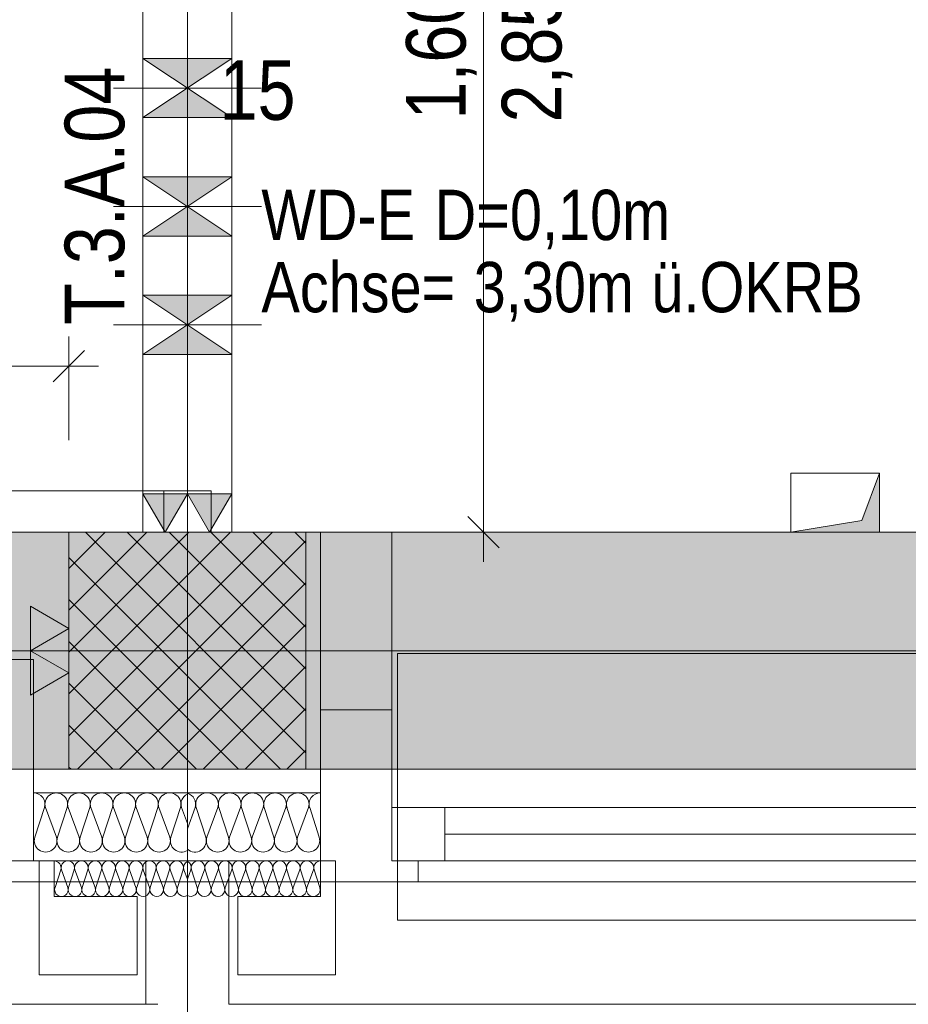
# Model space of a CAD drawing. Extents: x -620 to 3480, y 62 to 1112.
# Tile 24 of 76: x -334 to -304, y 595 to 628. Entities that reach past the tile are written whole.
import ezdxf
from ezdxf.lldxf.tags import DXFTag

# ---------------------------------------------------------------- set-up
doc = ezdxf.new("R2010")
doc.units = 0
doc.layers.get('0').update_dxf_attribs({"lineweight": 13})
for name, color, linetype, lineweight, true_color in [('30 -33 Aussenwände- 3 Aussenstützen', 7, 'Continuous', 50, 0x0000dd), ('30 -33 Aussenwände- 7 Fassade_ Elemente', 7, 'Continuous', 9, 0x00aacc), ('30 -34 Innenwände- 11 Durchbruch', 4, 'Continuous', 9, 0x00ffff), ('30 -34 Innenwände- 2 nichttragend', 7, 'Continuous', 18, 0xff7fe6), ('30 -34 Innenwände- 4 Türen_Fenster', 7, 'Continuous', 15, 0x9955ff), ('30 -35 Decken- 1 Konstruktion-Träger- Stahlbeton', 7, 'grob-A06GA2HT8I', 13, 0x33aa00), ('30 -35 Decken- 11 Bodendurchbruch', 7, 'Continuous', 15, 0x599559), ('70 -72 Beschriftung- 1 Beschriftung allgemein', 7, 'Continuous', 9, 0xff6633), ('70 -72 Beschriftung- 2 Beschriftung Bauteile', 7, 'Continuous', 9, 0x9999ff), ('70 -76 Bemaßung- 2 Allgemein', 7, 'Continuous', 5, 0x6666cc), ('iwb_Schraffur_Unterzug', 7, 'Continuous', 5, 0xffffcc)]:
    doc.layers.add(name, color=color, linetype=linetype, lineweight=lineweight, true_color=true_color)
doc.layers.add('70 -71 Achsen- 1 Gebäudeachsen', color=7, linetype='STRICHPUNKT2-A06GA2HU8I', lineweight=18)
doc.layers.add('Keine', color=7, linetype='Continuous', lineweight=9)
doc.styles.get("Standard").update_dxf_attribs({"font": 'ARIALN.TTF'})
tags = doc.linetypes.add('grob-A06GA2HT8I', pattern=[14, 3, -8, 3]).pattern_tags.tags
tags[8:9] = [DXFTag(74, 4), DXFTag(75, 0), DXFTag(340, '0'), DXFTag(46, 0.0), DXFTag(50, 0.0), DXFTag(44, 0.0), DXFTag(45, 0.0)]
tags[6:7] = [DXFTag(74, 4), DXFTag(75, 0), DXFTag(340, '0'), DXFTag(46, 0.0), DXFTag(50, 0.0), DXFTag(44, 0.0), DXFTag(45, 0.0)]
tags[4:5] = [DXFTag(74, 4), DXFTag(75, 0), DXFTag(340, '0'), DXFTag(46, 0.0), DXFTag(50, 0.0), DXFTag(44, 0.0), DXFTag(45, 0.0)]
tags = doc.linetypes.add('STRICHPUNKT2-A06GA2HU8I', pattern=[12.7, 6.35, -3.175, 0, -3.175]).pattern_tags.tags
tags[10:11] = [DXFTag(74, 4), DXFTag(75, 0), DXFTag(340, '0'), DXFTag(46, 0.0), DXFTag(50, 0.0), DXFTag(44, 0.0), DXFTag(45, 0.0)]
tags[8:9] = [DXFTag(74, 4), DXFTag(75, 0), DXFTag(340, '0'), DXFTag(46, 0.0), DXFTag(50, 0.0), DXFTag(44, 0.0), DXFTag(45, 0.0)]
tags[6:7] = [DXFTag(74, 4), DXFTag(75, 0), DXFTag(340, '0'), DXFTag(46, 0.0), DXFTag(50, 0.0), DXFTag(44, 0.0), DXFTag(45, 0.0)]
tags[4:5] = [DXFTag(74, 4), DXFTag(75, 0), DXFTag(340, '0'), DXFTag(46, 0.0), DXFTag(50, 0.0), DXFTag(44, 0.0), DXFTag(45, 0.0)]

# ---------------------------------------------------------------- blocks, each defined once
blk = doc.blocks.new('Referenz-A06GA2HW8I')
at = {"layer": '30 -33 Aussenwände- 3 Aussenstützen', "color": 0, "lineweight": -2}
for p, q in [((-332.685, 609.261), (-331.465, 610.48)), ((-332.685, 607.847), (-330.051, 610.48)), ((-332.685, 606.432), (-328.637, 610.48)), ((-332.685, 605.018), (-327.223, 610.48)), ((-332.685, 603.604), (-325.809, 610.48)), ((-332.129, 610.48), (-324.685, 603.036)), ((-330.715, 610.48), (-324.685, 604.45)), ((-329.301, 610.48), (-324.685, 605.864)), ((-327.887, 610.48), (-324.685, 607.278)), ((-326.472, 610.48), (-324.685, 608.693)), ((-325.058, 610.48), (-324.685, 610.107)), ((-332.394, 602.48), (-324.685, 610.19)), ((-332.685, 609.622), (-325.543, 602.48)), ((-330.98, 602.48), (-324.685, 608.776)), ((-332.685, 608.207), (-326.958, 602.48)), ((-328.685, 607.48), (-328.685, 605.48)), ((-329.566, 602.48), (-324.685, 607.361)), ((-332.685, 606.793), (-328.372, 602.48)), ((-329.685, 606.48), (-327.685, 606.48)), ((-328.152, 602.48), (-324.685, 605.947)), ((-332.685, 605.379), (-329.786, 602.48)), ((-326.738, 602.48), (-324.685, 604.533)), ((-332.685, 603.965), (-331.2, 602.48)), ((-325.323, 602.48), (-324.685, 603.119)), ((-332.685, 602.55), (-332.614, 602.48))]:
    blk.add_line(p, q, dxfattribs=at)
at = {"layer": '30 -33 Aussenwände- 3 Aussenstützen', "color": 0, "linetype": 'Continuous', "lineweight": -2, "ltscale": 0.13}
for p, q in [((-324.685, 610.48), (-332.685, 610.48)), ((-332.685, 610.48), (-332.685, 602.48)), ((-324.685, 602.48), (-324.685, 610.48)), ((-332.685, 602.48), (-324.685, 602.48))]:
    blk.add_line(p, q, dxfattribs=at)
at = {"layer": '30 -33 Aussenwände- 7 Fassade_ Elemente', "color": 0, "linetype": 'Continuous', "lineweight": -2, "ltscale": 0.13}
for p, q in [((-324.185, 610.48), (-321.785, 610.48)), ((-324.185, 604.48), (-324.185, 610.48)), ((-324.185, 610.48), (-324.185, 599.38)), ((-168.185, 610.48), (-324.185, 610.48)), ((-321.785, 610.48), (-321.785, 604.48)), ((-328.685, 605.48), (-328.685, 607.48)), ((-329.685, 606.48), (-327.685, 606.48)), ((-335.085, 606.18), (-333.885, 606.18)), ((-333.885, 606.18), (-333.885, 599.38)), ((-321.785, 604.48), (-324.185, 604.48)), ((-321.785, 604.48), (-324.185, 604.48)), ((-324.185, 604.48), (-324.185, 598.68)), ((-324.185, 604.48), (-324.185, 598.68)), ((-321.785, 599.38), (-321.785, 604.48)), ((-321.785, 599.38), (-321.785, 604.48)), ((-333.885, 599.38), (-333.885, 601.68)), ((-333.885, 601.68), (-328.685, 601.68)), ((-324.185, 601.68), (-328.685, 601.68)), ((-324.185, 599.38), (-324.185, 601.68)), ((-333.515, 601.18), (-333.837, 600.18)), ((-333.108, 600.18), (-333.478, 601.18)), ((-332.749, 601.18), (-333.07, 600.18)), ((-332.342, 600.18), (-332.712, 601.18)), ((-331.983, 601.18), (-332.304, 600.18)), ((-331.576, 600.18), (-331.946, 601.18)), ((-331.217, 601.18), (-331.538, 600.18)), ((-330.81, 600.18), (-331.179, 601.18)), ((-330.451, 601.18), (-330.772, 600.18)), ((-330.044, 600.18), (-330.413, 601.18)), ((-329.685, 601.18), (-330.006, 600.18)), ((-329.278, 600.18), (-329.647, 601.18)), ((-328.919, 601.18), (-329.24, 600.18)), ((-328.881, 601.18), (-328.685, 600.648)), ((-328.422, 601.18), (-328.685, 600.47)), ((-328.385, 601.18), (-328.063, 600.18)), ((-328.026, 600.18), (-327.656, 601.18)), ((-327.619, 601.18), (-327.297, 600.18)), ((-327.26, 600.18), (-326.89, 601.18)), ((-326.853, 601.18), (-326.531, 600.18)), ((-326.494, 600.18), (-326.124, 601.18)), ((-326.086, 601.18), (-325.765, 600.18)), ((-325.728, 600.18), (-325.358, 601.18)), ((-325.32, 601.18), (-324.999, 600.18)), ((-324.962, 600.18), (-324.592, 601.18)), ((-324.554, 601.18), (-324.233, 600.18)), ((-321.785, 601.18), (-319.985, 601.18)), ((-321.785, 599.38), (-321.785, 601.18)), ((-321.785, 599.38), (-321.785, 601.18)), ((-321.785, 601.18), (-297.385, 601.18)), ((-319.985, 601.18), (-319.985, 599.38)), ((-298.985, 600.28), (-319.985, 600.28)), ((-333.885, 599.38), (-335.085, 599.38)), ((-328.685, 599.38), (-333.885, 599.38)), ((-333.685, 599.38), (-333.185, 599.38)), ((-333.685, 595.54), (-333.685, 599.38)), ((-333.185, 599.38), (-333.185, 598.18)), ((-330.085, 599.38), (-330.085, 594.54)), ((-328.685, 599.38), (-324.185, 599.38)), ((-324.185, 599.38), (-327.285, 599.38)), ((-327.285, 599.38), (-327.285, 594.54)), ((-323.685, 599.38), (-324.185, 599.38)), ((-324.185, 599.38), (-324.185, 598.18)), ((-323.685, 595.54), (-323.685, 599.38)), ((-320.885, 599.38), (-321.785, 599.38)), ((-297.385, 599.38), (-321.785, 599.38)), ((-319.985, 599.38), (-321.785, 599.38)), ((-320.885, 599.38), (-321.785, 599.38)), ((-320.885, 598.68), (-320.885, 599.38)), ((-320.885, 598.68), (-320.885, 599.38)), ((-332.963, 599.08), (-333.155, 598.48)), ((-332.718, 598.48), (-332.94, 599.08)), ((-332.503, 599.08), (-332.696, 598.48)), ((-332.259, 598.481), (-332.481, 599.08)), ((-332.044, 599.081), (-332.236, 598.481)), ((-331.799, 598.481), (-332.021, 599.081)), ((-331.584, 599.081), (-331.776, 598.481)), ((-331.339, 598.481), (-331.562, 599.081)), ((-331.124, 599.081), (-331.317, 598.481)), ((-330.88, 598.482), (-331.102, 599.081)), ((-330.665, 599.082), (-330.857, 598.482)), ((-330.42, 598.482), (-330.642, 599.082)), ((-330.205, 599.082), (-330.397, 598.482)), ((-329.96, 598.482), (-330.183, 599.082)), ((-329.745, 599.082), (-329.938, 598.482)), ((-329.501, 598.483), (-329.723, 599.083)), ((-329.286, 599.083), (-329.478, 598.483)), ((-329.041, 598.483), (-329.263, 599.083)), ((-328.826, 599.083), (-329.019, 598.483)), ((-328.804, 599.083), (-328.684, 598.761)), ((-328.566, 599.083), (-328.685, 598.761)), ((-328.543, 599.083), (-328.351, 598.483)), ((-328.328, 598.483), (-328.106, 599.083)), ((-328.084, 599.083), (-327.891, 598.483)), ((-327.869, 598.483), (-327.647, 599.083)), ((-327.624, 599.082), (-327.432, 598.482)), ((-327.409, 598.482), (-327.187, 599.082)), ((-327.164, 599.082), (-326.972, 598.482)), ((-326.95, 598.482), (-326.727, 599.082)), ((-326.705, 599.082), (-326.512, 598.482)), ((-326.49, 598.482), (-326.268, 599.081)), ((-326.245, 599.081), (-326.053, 598.481)), ((-326.03, 598.481), (-325.808, 599.081)), ((-325.785, 599.081), (-325.593, 598.481)), ((-325.571, 598.481), (-325.348, 599.081)), ((-325.326, 599.081), (-325.133, 598.481)), ((-325.111, 598.481), (-324.889, 599.08)), ((-324.866, 599.08), (-324.674, 598.48)), ((-324.651, 598.48), (-324.429, 599.08)), ((-324.407, 599.08), (-324.214, 598.48)), ((9.115, 598.68), (-485.885, 598.68)), ((-324.185, 598.68), (-320.885, 598.68)), ((-324.185, 598.68), (-320.885, 598.68)), ((-333.185, 598.18), (-330.385, 598.18)), ((-330.385, 598.18), (-330.385, 595.54)), ((-324.185, 598.18), (-326.985, 598.18)), ((-326.985, 598.18), (-326.985, 595.54)), ((-330.385, 595.54), (-333.685, 595.54)), ((-326.985, 595.54), (-323.685, 595.54)), ((-327.285, 594.54), (-165.085, 594.54))]:
    blk.add_line(p, q, dxfattribs=at)
at = {"layer": '30 -33 Aussenwände- 7 Fassade_ Elemente', "color": 0, "lineweight": -2}
for p, q in [((-321.585, 606.38), (-321.585, 601.18)), ((-297.385, 606.38), (-321.585, 606.38)), ((-319.985, 601.18), (-321.585, 601.18)), ((-321.585, 601.18), (-321.585, 599.38)), ((-319.985, 599.38), (-319.985, 601.18)), ((-319.985, 601.18), (-298.985, 601.18)), ((-319.985, 600.28), (-298.985, 600.28)), ((-321.585, 597.38), (-321.585, 599.38)), ((-321.585, 599.38), (-319.985, 599.38)), ((-298.985, 599.38), (-319.985, 599.38)), ((-297.385, 597.38), (-321.585, 597.38)), ((-481.745, 594.54), (-329.685, 594.54))]:
    blk.add_line(p, q, dxfattribs=at)
at = {"layer": '30 -33 Aussenwände- 7 Fassade_ Elemente', "color": 0, "linetype": 'Continuous', "lineweight": -2, "ltscale": 0.13}
for centre, major_axis, end_param in [((-333.879, 601.297), (0.364, -0.117), 1.896254), ((-333.113, 601.297), (0.364, -0.117), 3.764652), ((-332.347, 601.297), (0.364, -0.117), 3.764652), ((-331.581, 601.297), (0.364, -0.117), 3.764652), ((-330.815, 601.297), (0.364, -0.117), 3.764652), ((-330.815, 601.297), (-0.225, 0.31), 1.254884), ((-330.815, 601.297), (0.225, 0.31), 1.254884), ((-330.815, 601.297), (0.364, -0.117), 1.254884), ((-330.049, 601.297), (0.364, -0.117), 3.764652), ((-330.049, 601.297), (-0.225, 0.31), 1.254884), ((-330.049, 601.297), (0.225, 0.31), 1.254884), ((-330.049, 601.297), (0.364, -0.117), 1.254884), ((-329.283, 601.297), (-0.225, 0.31), 1.254884), ((-329.283, 601.297), (0.225, 0.31), 1.254884), ((-329.283, 601.297), (0.364, -0.117), 1.254884), ((-328.517, 601.297), (-0.168, 0.344), 1.428714), ((-328.786, 601.297), (0.364, -0.117), 1.613483), ((-328.02, 601.297), (-0.225, 0.31), 1.254884), ((-328.02, 601.297), (0.225, 0.31), 1.254884), ((-328.02, 601.297), (0.364, -0.117), 1.254884), ((-327.254, 601.297), (0.364, -0.117), 3.764652), ((-327.254, 601.297), (-0.225, 0.31), 1.254884), ((-327.254, 601.297), (0.225, 0.31), 1.254884), ((-327.254, 601.297), (0.364, -0.117), 1.254884), ((-326.488, 601.297), (0.364, -0.117), 3.764652), ((-326.488, 601.297), (-0.225, 0.31), 1.254884), ((-326.488, 601.297), (0.225, 0.31), 1.254884), ((-326.488, 601.297), (0.364, -0.117), 1.254884), ((-325.722, 601.297), (0.364, -0.117), 3.764652), ((-324.956, 601.297), (0.364, -0.117), 3.764652), ((-324.19, 601.297), (0.005, 0.383), 1.896254), ((-333.472, 600.063), (-0.364, 0.117), 3.765224), ((-332.706, 600.063), (-0.364, 0.117), 3.765224), ((-331.94, 600.063), (-0.364, 0.117), 3.765224), ((-331.174, 600.063), (-0.364, 0.117), 3.765224), ((-330.408, 600.063), (-0.364, 0.117), 3.765224), ((-330.408, 600.063), (-0.364, 0.117), 1.255075), ((-330.408, 600.063), (0.225, -0.31), 1.255075), ((-329.642, 600.063), (-0.364, 0.117), 3.765224), ((-329.642, 600.063), (-0.364, 0.117), 1.255075), ((-329.642, 600.063), (0.225, -0.31), 1.255075), ((-328.876, 600.063), (-0.364, 0.117), 2.405647), ((-328.428, 600.063), (-0.257, -0.283), 2.619647), ((-327.661, 600.063), (-0.364, 0.117), 3.765224), ((-327.661, 600.063), (-0.364, 0.117), 1.255075), ((-327.661, 600.063), (0.225, -0.31), 1.255075), ((-326.895, 600.063), (-0.364, 0.117), 3.765224), ((-326.895, 600.063), (-0.364, 0.117), 1.255075), ((-326.895, 600.063), (0.225, -0.31), 1.255075), ((-326.129, 600.063), (-0.364, 0.117), 3.765224), ((-325.363, 600.063), (-0.364, 0.117), 3.765224), ((-324.597, 600.063), (-0.364, 0.117), 3.765224), ((-330.408, 600.063), (-0.225, -0.31), 1.255075), ((-329.642, 600.063), (-0.225, -0.31), 1.255075), ((-327.661, 600.063), (-0.225, -0.31), 1.255075), ((-326.895, 600.063), (-0.225, -0.31), 1.255075), ((-333.182, 599.15), (0.219, -0.07), 1.896254), ((-332.722, 599.151), (0.219, -0.07), 3.764652), ((-332.262, 599.151), (0.219, -0.07), 3.764652), ((-331.803, 599.151), (0.219, -0.07), 3.764652), ((-331.343, 599.152), (0.219, -0.07), 3.764652), ((-330.883, 599.152), (0.219, -0.07), 3.764652), ((-330.424, 599.152), (0.219, -0.07), 3.764652), ((-329.964, 599.153), (0.219, -0.07), 3.764652), ((-329.964, 599.153), (-0.135, 0.186), 1.254884), ((-329.964, 599.153), (0.135, 0.186), 1.254884), ((-329.964, 599.153), (0.219, -0.07), 1.254884), ((-329.504, 599.153), (0.219, -0.07), 3.764652), ((-329.504, 599.153), (-0.135, 0.186), 1.254884), ((-329.504, 599.153), (0.135, 0.186), 1.254884), ((-329.504, 599.153), (0.219, -0.07), 1.254884), ((-329.045, 599.153), (-0.135, 0.186), 1.254884), ((-329.045, 599.153), (0.135, 0.186), 1.254884), ((-329.045, 599.153), (0.219, -0.07), 1.254884), ((-328.585, 599.154), (-0.1, 0.207), 1.434048), ((-328.784, 599.154), (0.219, -0.071), 1.434048), ((-328.325, 599.153), (-0.135, 0.186), 1.254884), ((-328.325, 599.153), (0.135, 0.186), 1.254884), ((-328.325, 599.153), (0.219, -0.071), 1.254884), ((-327.865, 599.153), (0.219, -0.071), 3.764652), ((-327.865, 599.153), (-0.135, 0.186), 1.254884), ((-327.865, 599.153), (0.135, 0.186), 1.254884), ((-327.865, 599.153), (0.219, -0.071), 1.254884), ((-327.405, 599.153), (0.219, -0.071), 3.764652), ((-327.405, 599.153), (-0.135, 0.186), 1.254884), ((-327.405, 599.153), (0.135, 0.186), 1.254884), ((-327.405, 599.153), (0.219, -0.071), 1.254884), ((-326.946, 599.152), (0.219, -0.071), 3.764652), ((-326.486, 599.152), (0.219, -0.071), 3.764652), ((-326.026, 599.152), (0.219, -0.071), 3.764652), ((-325.567, 599.151), (0.219, -0.071), 3.764652), ((-325.107, 599.151), (0.219, -0.071), 3.764652), ((-324.648, 599.151), (0.219, -0.071), 3.764652), ((-324.188, 599.15), (0.003, 0.23), 1.896254), ((-332.937, 598.41), (-0.219, 0.07), 3.765224), ((-332.477, 598.41), (-0.219, 0.07), 3.765224), ((-332.017, 598.41), (-0.219, 0.07), 3.765224), ((-331.558, 598.411), (-0.219, 0.07), 3.765224), ((-331.098, 598.411), (-0.219, 0.07), 3.765224), ((-330.638, 598.411), (-0.219, 0.07), 3.765224), ((-330.179, 598.412), (-0.219, 0.07), 3.765224), ((-329.719, 598.412), (-0.219, 0.07), 3.765224), ((-329.719, 598.412), (-0.219, 0.07), 1.255075), ((-329.719, 598.412), (0.135, -0.186), 1.255075), ((-329.26, 598.412), (-0.219, 0.07), 1.255075), ((-329.26, 598.412), (-0.219, 0.07), 3.765224), ((-329.26, 598.412), (0.135, -0.186), 1.255075), ((-328.8, 598.413), (-0.219, 0.07), 2.411197), ((-328.57, 598.413), (-0.116, -0.198), 2.411197), ((-328.11, 598.412), (-0.219, 0.071), 3.765224), ((-328.11, 598.412), (-0.219, 0.071), 1.255075), ((-328.11, 598.412), (0.135, -0.186), 1.255075), ((-327.65, 598.412), (-0.219, 0.071), 1.255075), ((-327.65, 598.412), (-0.219, 0.071), 3.765224), ((-327.65, 598.412), (0.135, -0.186), 1.255075), ((-327.191, 598.412), (-0.219, 0.071), 3.765224), ((-326.731, 598.411), (-0.219, 0.071), 3.765224), ((-326.271, 598.411), (-0.219, 0.071), 3.765224), ((-325.812, 598.411), (-0.219, 0.071), 3.765224), ((-325.352, 598.41), (-0.219, 0.071), 3.765224), ((-324.892, 598.41), (-0.219, 0.071), 3.765224), ((-324.433, 598.41), (-0.219, 0.071), 3.765224), ((-329.719, 598.412), (-0.135, -0.186), 1.255075), ((-329.26, 598.412), (-0.135, -0.186), 1.255075), ((-328.11, 598.412), (-0.135, -0.186), 1.255075), ((-327.65, 598.412), (-0.135, -0.186), 1.255075)]:
    blk.add_ellipse(centre, major_axis=major_axis, ratio=1, start_param=0, end_param=end_param, dxfattribs=at)
at = {"layer": '30 -34 Innenwände- 11 Durchbruch', "color": 0, "linetype": 'Continuous', "lineweight": -2, "ltscale": 0.13}
for p, q in [((-330.185, 624.48), (-330.185, 626.48)), ((-330.185, 626.48), (-327.185, 624.48)), ((-327.185, 626.48), (-330.185, 624.48)), ((-330.185, 626.48), (-327.185, 626.48)), ((-327.185, 626.48), (-330.185, 624.48)), ((-327.185, 624.48), (-330.185, 626.48)), ((-327.185, 624.48), (-327.185, 626.48)), ((-330.185, 624.48), (-327.185, 624.48)), ((-330.185, 622.48), (-327.185, 622.48)), ((-327.185, 622.48), (-330.185, 620.48)), ((-327.185, 620.48), (-330.185, 622.48)), ((-330.185, 620.48), (-330.185, 622.48)), ((-330.185, 622.48), (-327.185, 620.48)), ((-327.185, 622.48), (-330.185, 620.48)), ((-327.185, 620.48), (-327.185, 622.48)), ((-330.185, 620.48), (-327.185, 620.48)), ((-330.185, 616.48), (-330.185, 618.48)), ((-330.185, 618.48), (-327.185, 616.48)), ((-327.185, 618.48), (-330.185, 616.48)), ((-330.185, 618.48), (-327.185, 618.48)), ((-327.185, 618.48), (-330.185, 616.48)), ((-327.185, 616.48), (-330.185, 618.48)), ((-327.185, 616.48), (-327.185, 618.48)), ((-330.185, 616.48), (-327.185, 616.48))]:
    blk.add_line(p, q, dxfattribs=at)
at = {"layer": '30 -34 Innenwände- 11 Durchbruch', "color": 0, "linetype": 'grob-A06GA2HT8I', "lineweight": -2, "ltscale": 0.13}
for p, q in [((-326.185, 625.48), (-331.185, 625.48)), ((-326.185, 621.48), (-331.185, 621.48)), ((-326.185, 617.48), (-331.185, 617.48))]:
    blk.add_line(p, q, dxfattribs=at)
at = {"layer": '30 -34 Innenwände- 11 Durchbruch', "color": 0, "lineweight": -2}
for points in [[(-328.685, 625.48), (-330.185, 626.48), (-328.685, 626.48)], [(-328.685, 625.48), (-328.685, 626.48), (-327.185, 626.48)], [(-328.685, 624.48), (-330.185, 624.48), (-328.685, 625.48)], [(-328.685, 624.48), (-328.685, 625.48), (-327.185, 624.48)], [(-328.685, 621.48), (-330.185, 622.48), (-328.685, 622.48)], [(-328.685, 621.48), (-328.685, 622.48), (-327.185, 622.48)], [(-328.685, 620.48), (-330.185, 620.48), (-328.685, 621.48)], [(-328.685, 620.48), (-328.685, 621.48), (-327.185, 620.48)], [(-328.685, 617.48), (-330.185, 618.48), (-328.685, 618.48)], [(-328.685, 617.48), (-328.685, 618.48), (-327.185, 618.48)], [(-328.685, 616.48), (-330.185, 616.48), (-328.685, 617.48)], [(-328.685, 616.48), (-328.685, 617.48), (-327.185, 616.48)]]:
    blk.add_solid(points, dxfattribs=at)
at = {"layer": '30 -34 Innenwände- 2 nichttragend', "color": 0, "linetype": 'Continuous', "lineweight": -2, "ltscale": 0.13}
for p, q in [((-330.185, 610.48), (-327.435, 610.48)), ((-330.185, 610.48), (-329.935, 610.48)), ((-329.935, 610.48), (-329.685, 610.48)), ((-329.685, 610.48), (-327.685, 610.48)), ((-327.685, 610.48), (-327.435, 610.48)), ((-327.435, 610.48), (-327.185, 610.48)), ((-327.435, 610.48), (-327.185, 610.48))]:
    blk.add_line(p, q, dxfattribs=at)
at = {"layer": '30 -34 Innenwände- 4 Türen_Fenster', "color": 0, "linetype": 'grob-A06GA2HT8I', "lineweight": -2, "ltscale": 0.13}
for p, q in [((-330.185, 642.78), (-330.185, 610.48)), ((-327.185, 642.78), (-327.185, 610.48)), ((-329.485, 611.88), (-347.485, 611.88))]:
    blk.add_line(p, q, dxfattribs=at)
at = {"layer": '30 -34 Innenwände- 4 Türen_Fenster', "color": 0, "linetype": 'Continuous', "lineweight": -2, "ltscale": 0.13}
for p, q in [((-329.485, 610.48), (-329.485, 611.88)), ((-329.485, 611.88), (-327.885, 611.88)), ((-327.885, 611.88), (-327.885, 610.48)), ((-327.885, 610.48), (-329.485, 610.48))]:
    blk.add_line(p, q, dxfattribs=at)
at = {"layer": '30 -34 Innenwände- 4 Türen_Fenster', "color": 0, "linetype": 'grob-A06GA2HT8I', "lineweight": -2, "ltscale": 0.13}
blk.add_ellipse((-329.485, 611.88), major_axis=(0, 18), ratio=1, start_param=0, end_param=1.570796, dxfattribs=at)
at = {"layer": '30 -35 Decken- 1 Konstruktion-Träger- Stahlbeton', "color": 0, "lineweight": -2}
for p, q in [((-489.685, 610.48), (-2.685, 610.48)), ((-489.685, 602.48), (-2.685, 602.48))]:
    blk.add_line(p, q, dxfattribs=at)
at = {"layer": '30 -35 Decken- 11 Bodendurchbruch', "color": 0, "linetype": 'Continuous', "lineweight": -2, "ltscale": 0.13}
for p, q in [((-308.306, 610.48), (-308.306, 612.48)), ((-308.306, 612.48), (-305.306, 612.48)), ((-305.306, 612.48), (-305.906, 610.88)), ((-305.306, 612.48), (-305.906, 610.88)), ((-305.306, 610.48), (-305.306, 612.48)), ((-305.906, 610.88), (-308.306, 610.48)), ((-305.906, 610.88), (-308.306, 610.48)), ((-308.306, 610.48), (-305.306, 610.48))]:
    blk.add_line(p, q, dxfattribs=at)
at = {"layer": '30 -35 Decken- 11 Bodendurchbruch', "color": 0, "lineweight": -2}
for points in [[(-305.306, 610.48), (-305.906, 610.88), (-305.306, 612.48)], [(-305.906, 610.48), (-308.306, 610.48), (-305.906, 610.88)], [(-305.906, 610.48), (-305.906, 610.88), (-305.306, 610.48)]]:
    blk.add_solid(points, dxfattribs=at)
at = {"layer": '70 -71 Achsen- 1 Gebäudeachsen', "color": 0, "linetype": 'STRICHPUNKT2-A06GA2HU8I', "lineweight": -2, "ltscale": 0.13}
for p, q in [((-328.685, 1081.42), (-328.685, 81.98)), ((-561.186, 606.48), (86.255, 606.48))]:
    blk.add_line(p, q, dxfattribs=at)
at = {"layer": '70 -72 Beschriftung- 2 Beschriftung Bauteile', "color": 0, "lineweight": -2}
for p, q in [((-329.435, 610.48), (-330.185, 611.779)), ((-330.185, 611.779), (-328.685, 611.779)), ((-328.685, 611.779), (-329.435, 610.48)), ((-327.935, 610.48), (-328.685, 611.779)), ((-328.685, 611.779), (-327.185, 611.779)), ((-327.185, 611.779), (-327.935, 610.48)), ((-333.984, 607.98), (-332.685, 607.23)), ((-333.984, 606.48), (-333.984, 607.98)), ((-332.685, 607.23), (-333.984, 606.48)), ((-333.984, 606.48), (-332.685, 605.73)), ((-333.984, 604.98), (-333.984, 606.48)), ((-332.685, 605.73), (-333.984, 604.98))]:
    blk.add_line(p, q, dxfattribs=at)
for points in [[(-329.435, 610.48), (-330.185, 611.779), (-329.435, 611.779)], [(-329.435, 610.48), (-329.435, 611.779), (-328.685, 611.779)], [(-327.935, 610.48), (-328.685, 611.779), (-327.935, 611.779)], [(-327.935, 610.48), (-327.935, 611.779), (-327.185, 611.779)], [(-333.984, 606.48), (-333.984, 607.98), (-332.685, 607.23)], [(-333.984, 604.98), (-333.984, 606.48), (-332.685, 605.73)]]:
    blk.add_solid(points, dxfattribs=at)
at = {"layer": '70 -76 Bemaßung- 2 Allgemein', "color": 0, "linetype": 'Continuous', "lineweight": -2, "ltscale": 0.13}
for p, q in [((-318.685, 611.541), (-318.685, 641.42)), ((-332.685, 613.584), (-332.685, 617.084)), ((-332.154, 616.614), (-333.215, 615.553)), ((-333.745, 616.084), (-348.744, 616.084)), ((-331.685, 616.084), (-333.745, 616.084)), ((-318.685, 609.48), (-318.685, 611.541)), ((-318.154, 609.95), (-319.215, 611.011)), ((-321.185, 610.48), (-317.685, 610.48))]:
    blk.add_line(p, q, dxfattribs=at)
at = {"layer": '30 -34 Innenwände- 11 Durchbruch', "color": 0, "linetype": 'Continuous', "lineweight": -2, "ltscale": 0.13, "char_height": 1.7, "attachment_point": 1}
for s, insert in [('{\\fArial Narrow;WD-E}', (-326.185, 622.044)), ('{\\fArial Narrow;D=0,10m}', (-320.333, 622.044)), ('{\\fArial Narrow;Achse=}', (-326.185, 619.608)), ('{\\fArial Narrow;3,30m}', (-319.014, 619.608)), ('{\\fArial Narrow;ü.OKRB}', (-313.015, 619.608))]:
    blk.add_mtext(s, dxfattribs=dict(at, insert=insert))
at = {"layer": '70 -72 Beschriftung- 1 Beschriftung allgemein', "color": 0, "linetype": 'Continuous', "lineweight": -2, "ltscale": 0.13, "insert": (-359.776, 609.908), "char_height": 2.01377, "attachment_point": 1}
blk.add_mtext('{\\fArial Narrow;Übergabepunkt TGA}', dxfattribs=at)
at = {"layer": '70 -76 Bemaßung- 2 Allgemein', "color": 0, "linetype": 'Continuous', "lineweight": -2, "ltscale": 0.13, "char_height": 2.01377, "attachment_point": 1, "rotation": 90}
for s, insert in [('{\\fArial Narrow;1,60}', (-321.3, 624.412)), ('{\\fArial Narrow;2,85}', (-318.066, 624.315))]:
    blk.add_mtext(s, dxfattribs=dict(at, insert=insert))
at = {"layer": '70 -76 Bemaßung- 2 Allgemein', "color": 0, "linetype": 'Continuous', "lineweight": -2, "ltscale": 0.13, "insert": (-327.597, 626.419), "char_height": 2.01377, "attachment_point": 1}
blk.add_mtext('{\\fArial Narrow;15}', dxfattribs=at)
at = {"layer": 'Keine', "color": 0, "linetype": 'Continuous', "lineweight": -2, "ltscale": 0.13, "insert": (-332.829, 617.48), "char_height": 2.01377, "attachment_point": 1, "rotation": 90}
blk.add_mtext('{\\fArial Narrow;T.3.A.04}', dxfattribs=at)
blk = doc.blocks.new('Referenz-A06GA2HY8I')
at = {"layer": 'iwb_Schraffur_Unterzug', "linetype": 'Continuous', "ltscale": 0.13}
for points in [[(-561.186, 610.48), (-2.685, 610.48), (-2.685, 602.48)], [(-561.186, 610.48), (-2.685, 602.48), (-561.186, 604.746)], [(-561.186, 604.746), (-2.685, 602.48), (-561.186, 602.48)]]:
    blk.add_solid(points, dxfattribs=at)

msp = doc.modelspace()

# ---------------------------------------------------------------- block references
at = {"color": 8, "lineweight": 13, "ltscale": 0.13, "true_color": 0x808080}
msp.add_blockref('Referenz-A06GA2HW8I', (0, 0), dxfattribs=at)
at = {"color": 8, "lineweight": 25, "ltscale": 0.25, "true_color": 0x808080}
msp.add_blockref('Referenz-A06GA2HY8I', (0, 0), dxfattribs=at)

doc.saveas('drawing.dxf')
